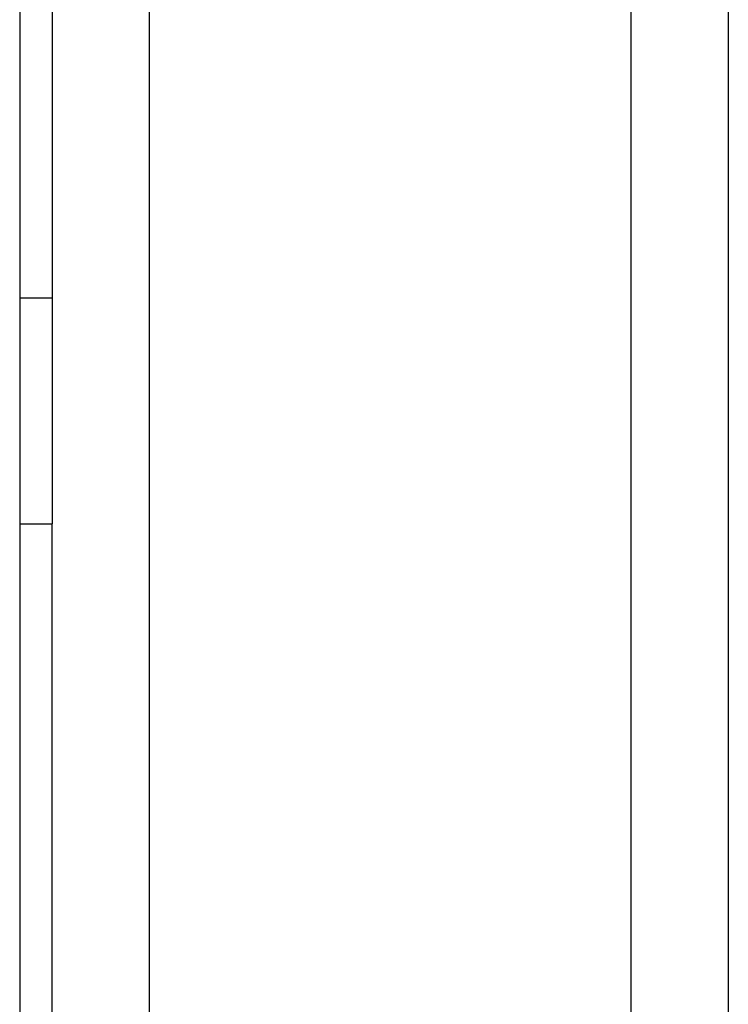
# Model space of a CAD drawing. Header units: inches. Extents: x 4 to 134, y 7 to 73.
# Tile 87 of 104: x 69.05 to 69.443, y 19.075 to 19.621. Entities that reach past the tile are written whole.
import ezdxf

# ---------------------------------------------------------------- set-up
doc = ezdxf.new("R2010")
doc.units = ezdxf.units.IN
doc.header["$MEASUREMENT"] = 0
doc.layers.add('Visible Edges(ANSI)', color=7, linetype='Continuous', lineweight=25)
doc.layers.add('Visible Tangent Edges(ANSI)', color=7, linetype='Continuous', lineweight=25)

msp = doc.modelspace()

# ---------------------------------------------------------------- linework, layer by layer
at = {"layer": 'Visible Edges(ANSI)'}
for p, q in [((69.04961, 51.41242), (69.04961, 15.93142)), ((69.06761, 19.63657), (69.06761, 19.46641)), ((69.44261, 19.63838), (69.44261, 17.77393)), ((69.06761, 19.46641), (69.04961, 19.46641)), ((69.06761, 19.46641), (69.06761, 19.34141)), ((69.06761, 17.91259), (69.06761, 19.34141))]:
    msp.add_line(p, q, dxfattribs=at)
at = {"layer": 'Visible Tangent Edges(ANSI)'}
for p, q in [((69.12146, 19.63657), (69.12146, 17.87848)), ((69.38876, 17.8026), (69.38876, 19.63746)), ((69.04961, 19.34141), (69.06761, 19.34141))]:
    msp.add_line(p, q, dxfattribs=at)

doc.saveas('drawing.dxf')
